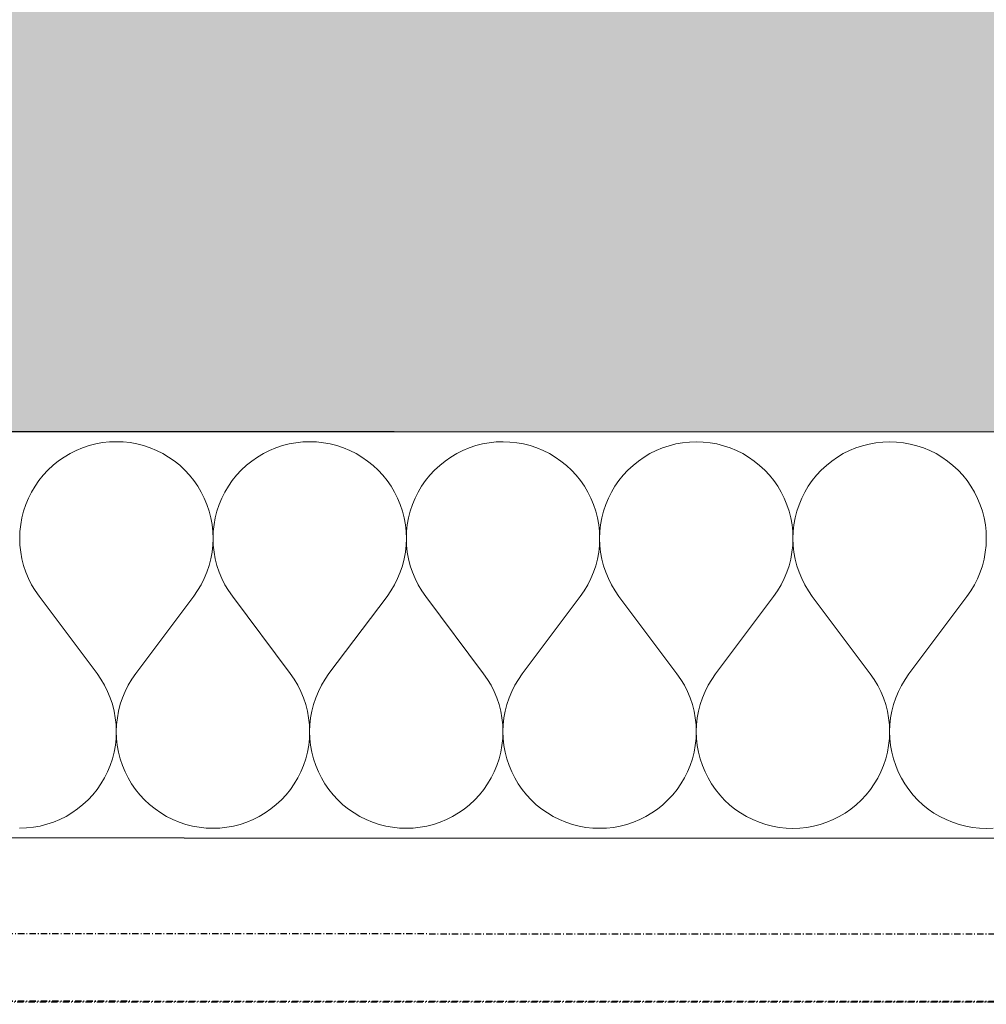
# Model space of a CAD drawing. Header units: millimetres. Extents: x -28761 to 4793, y -4271 to 20239.
# Tile 87 of 256: x -6819 to -6438, y 125 to 514. Entities that reach past the tile are written whole.
import ezdxf

# ---------------------------------------------------------------- set-up
doc = ezdxf.new("R2010")
doc.units = ezdxf.units.MM
doc.header["$MEASUREMENT"] = 0
doc.linetypes.add('Wipeout_Contour', pattern=[1000, 0, -1000])
doc.linetypes.add('Čerchovaná M', pattern=[4.5, 2.5, -0.85, 0.3, -0.85])
for name, color, linetype in [('5._POHLED ZÁPADNÍ_1_2D prvky - obecné', 7, 'Continuous'), ('5._POHLED ZÁPADNÍ_1_Konstrukce - nenosné', 7, 'Continuous'), ('5._POHLED ZÁPADNÍ_1_Konstrukce - nosné', 7, 'Continuous'), ('5._POHLED ZÁPADNÍ_1_Nové_Konstrukce - nosné', 7, 'Continuous'), ('5._POHLED ZÁPADNÍ_1_Nové_Výplně – Řezové', 7, 'Continuous'), ('5._POHLED ZÁPADNÍ_1_Výplně – Řezové', 7, 'Continuous')]:
    doc.layers.add(name, color=color, linetype=linetype)

# ---------------------------------------------------------------- blocks, each defined once
blk = doc.blocks.new('*X8', base_point=(-30186.65, -6515.26))
at = {"layer": '5._POHLED ZÁPADNÍ_1_Nové_Výplně – Řezové', "color": 21, "linetype": 'Continuous', "lineweight": 20, "true_color": 0xffaaaa}
for p, q in [((-6791.64, 345.61), (-6794.22, 344.75)), ((-6789, 346.29), (-6791.64, 345.61)), ((-6786.32, 346.77), (-6789, 346.29)), ((-6783.62, 347.06), (-6786.32, 346.77)), ((-6780.9, 347.16), (-6783.62, 347.06)), ((-6778.18, 347.06), (-6780.9, 347.16)), ((-6775.48, 346.77), (-6778.18, 347.06)), ((-6772.8, 346.28), (-6775.48, 346.77)), ((-6770.16, 345.61), (-6772.8, 346.28)), ((-6767.58, 344.75), (-6770.16, 345.61)), ((-6715.45, 345.6), (-6718.03, 344.74)), ((-6712.81, 346.27), (-6715.45, 345.6)), ((-6710.13, 346.76), (-6712.81, 346.27)), ((-6707.43, 347.05), (-6710.13, 346.76)), ((-6704.71, 347.14), (-6707.43, 347.05)), ((-6701.99, 347.05), (-6704.71, 347.14)), ((-6699.28, 346.75), (-6701.99, 347.05)), ((-6696.61, 346.27), (-6699.28, 346.75)), ((-6693.97, 345.6), (-6696.61, 346.27)), ((-6691.39, 344.74), (-6693.97, 345.6)), ((-6639.26, 345.59), (-6641.84, 344.73)), ((-6636.62, 346.26), (-6639.26, 345.59)), ((-6633.94, 346.74), (-6636.62, 346.26)), ((-6631.24, 347.04), (-6633.94, 346.74)), ((-6628.52, 347.13), (-6631.24, 347.04)), ((-6625.8, 347.03), (-6628.52, 347.13)), ((-6623.09, 346.74), (-6625.8, 347.03)), ((-6620.42, 346.26), (-6623.09, 346.74)), ((-6617.78, 345.59), (-6620.42, 346.26)), ((-6615.2, 344.73), (-6617.78, 345.59)), ((-6563.06, 345.58), (-6565.65, 344.72)), ((-6560.43, 346.25), (-6563.06, 345.58)), ((-6557.75, 346.73), (-6560.43, 346.25)), ((-6555.05, 347.02), (-6557.75, 346.73)), ((-6552.33, 347.12), (-6555.05, 347.02)), ((-6549.61, 347.02), (-6552.33, 347.12)), ((-6546.9, 346.73), (-6549.61, 347.02)), ((-6544.23, 346.25), (-6546.9, 346.73)), ((-6541.59, 345.57), (-6544.23, 346.25)), ((-6539.01, 344.71), (-6541.59, 345.57)), ((-6486.87, 345.57), (-6489.46, 344.71)), ((-6484.24, 346.24), (-6486.87, 345.57)), ((-6481.56, 346.72), (-6484.24, 346.24)), ((-6478.86, 347.01), (-6481.56, 346.72)), ((-6476.14, 347.11), (-6478.86, 347.01)), ((-6473.42, 347.01), (-6476.14, 347.11)), ((-6470.71, 346.72), (-6473.42, 347.01)), ((-6468.04, 346.24), (-6470.71, 346.72)), ((-6465.4, 345.56), (-6468.04, 346.24)), ((-6462.82, 344.7), (-6465.4, 345.56)), ((-6799.16, 342.49), (-6801.5, 341.11)), ((-6796.73, 343.71), (-6799.16, 342.49)), ((-6794.22, 344.75), (-6796.73, 343.71)), ((-6765.07, 343.71), (-6767.58, 344.75)), ((-6762.64, 342.49), (-6765.07, 343.71)), ((-6760.3, 341.1), (-6762.64, 342.49)), ((-6722.97, 342.48), (-6725.31, 341.09)), ((-6720.54, 343.7), (-6722.97, 342.48)), ((-6718.03, 344.74), (-6720.54, 343.7)), ((-6688.88, 343.7), (-6691.39, 344.74)), ((-6686.45, 342.48), (-6688.88, 343.7)), ((-6684.11, 341.09), (-6686.45, 342.48)), ((-6646.78, 342.47), (-6649.12, 341.08)), ((-6644.35, 343.69), (-6646.78, 342.47)), ((-6641.84, 344.73), (-6644.35, 343.69)), ((-6612.69, 343.68), (-6615.2, 344.73)), ((-6610.25, 342.47), (-6612.69, 343.68)), ((-6607.92, 341.08), (-6610.25, 342.47)), ((-6570.59, 342.46), (-6572.93, 341.07)), ((-6568.16, 343.68), (-6570.59, 342.46)), ((-6565.65, 344.72), (-6568.16, 343.68)), ((-6536.5, 343.67), (-6539.01, 344.71)), ((-6534.06, 342.45), (-6536.5, 343.67)), ((-6531.73, 341.06), (-6534.06, 342.45)), ((-6494.4, 342.45), (-6496.74, 341.06)), ((-6491.97, 343.67), (-6494.4, 342.45)), ((-6489.46, 344.71), (-6491.97, 343.67)), ((-6460.31, 343.66), (-6462.82, 344.7)), ((-6457.87, 342.44), (-6460.31, 343.66)), ((-6455.53, 341.05), (-6457.87, 342.44)), ((-6805.86, 337.85), (-6807.85, 335.99)), ((-6803.74, 339.55), (-6805.86, 337.85)), ((-6801.5, 341.11), (-6803.74, 339.55)), ((-6758.06, 339.55), (-6760.3, 341.1)), ((-6755.95, 337.84), (-6758.06, 339.55)), ((-6753.95, 335.98), (-6755.95, 337.84)), ((-6729.67, 337.84), (-6731.66, 335.98)), ((-6727.55, 339.54), (-6729.67, 337.84)), ((-6725.31, 341.09), (-6727.55, 339.54)), ((-6681.87, 339.54), (-6684.11, 341.09)), ((-6679.75, 337.83), (-6681.87, 339.54)), ((-6677.76, 335.97), (-6679.75, 337.83)), ((-6653.48, 337.82), (-6655.47, 335.97)), ((-6651.36, 339.53), (-6653.48, 337.82)), ((-6649.12, 341.08), (-6651.36, 339.53)), ((-6605.68, 339.52), (-6607.92, 341.08)), ((-6603.56, 337.82), (-6605.68, 339.52)), ((-6601.57, 335.96), (-6603.56, 337.82)), ((-6577.28, 337.81), (-6579.28, 335.96)), ((-6575.17, 339.52), (-6577.28, 337.81)), ((-6572.93, 341.07), (-6575.17, 339.52)), ((-6529.49, 339.51), (-6531.73, 341.06)), ((-6527.37, 337.8), (-6529.49, 339.51)), ((-6525.38, 335.95), (-6527.37, 337.8)), ((-6501.09, 337.8), (-6503.08, 335.95)), ((-6498.98, 339.51), (-6501.09, 337.8)), ((-6496.74, 341.06), (-6498.98, 339.51)), ((-6453.3, 339.5), (-6455.53, 341.05)), ((-6451.18, 337.79), (-6453.3, 339.5)), ((-6449.19, 335.94), (-6451.18, 337.79)), ((-6809.7, 334), (-6811.41, 331.88)), ((-6807.85, 335.99), (-6809.7, 334)), ((-6752.1, 333.99), (-6753.95, 335.98)), ((-6750.4, 331.87), (-6752.1, 333.99)), ((-6733.51, 333.99), (-6735.22, 331.87)), ((-6731.66, 335.98), (-6733.51, 333.99)), ((-6675.91, 333.98), (-6677.76, 335.97)), ((-6674.21, 331.86), (-6675.91, 333.98)), ((-6657.32, 333.98), (-6659.03, 331.86)), ((-6655.47, 335.97), (-6657.32, 333.98)), ((-6599.72, 333.97), (-6601.57, 335.96)), ((-6598.02, 331.85), (-6599.72, 333.97)), ((-6581.13, 333.97), (-6582.84, 331.85)), ((-6579.28, 335.96), (-6581.13, 333.97)), ((-6523.53, 333.96), (-6525.38, 335.95)), ((-6521.82, 331.84), (-6523.53, 333.96)), ((-6504.94, 333.95), (-6506.65, 331.84)), ((-6503.08, 335.95), (-6504.94, 333.95)), ((-6447.34, 333.95), (-6449.19, 335.94)), ((-6445.63, 331.83), (-6447.34, 333.95)), ((-6811.41, 331.88), (-6812.96, 329.65)), ((-6748.85, 329.64), (-6750.4, 331.87)), ((-6735.22, 331.87), (-6736.77, 329.64)), ((-6672.66, 329.63), (-6674.21, 331.86)), ((-6659.03, 331.86), (-6660.58, 329.62)), ((-6596.46, 329.61), (-6598.02, 331.85)), ((-6582.84, 331.85), (-6584.39, 329.61)), ((-6520.27, 329.6), (-6521.82, 331.84)), ((-6506.65, 331.84), (-6508.2, 329.6)), ((-6444.08, 329.59), (-6445.63, 331.83)), ((-6814.35, 327.31), (-6815.56, 324.87)), ((-6812.96, 329.65), (-6814.35, 327.31)), ((-6747.46, 327.3), (-6748.85, 329.64)), ((-6746.24, 324.86), (-6747.46, 327.3)), ((-6738.16, 327.3), (-6739.37, 324.86)), ((-6736.77, 329.64), (-6738.16, 327.3)), ((-6671.27, 327.29), (-6672.66, 329.63)), ((-6670.05, 324.85), (-6671.27, 327.29)), ((-6661.96, 327.28), (-6663.18, 324.85)), ((-6660.58, 329.62), (-6661.96, 327.28)), ((-6595.08, 327.27), (-6596.46, 329.61)), ((-6593.86, 324.84), (-6595.08, 327.27)), ((-6585.77, 327.27), (-6586.99, 324.84)), ((-6584.39, 329.61), (-6585.77, 327.27)), ((-6518.89, 327.26), (-6520.27, 329.6)), ((-6517.67, 324.83), (-6518.89, 327.26)), ((-6509.58, 327.26), (-6510.8, 324.83)), ((-6508.2, 329.6), (-6509.58, 327.26)), ((-6442.7, 327.25), (-6444.08, 329.59)), ((-6441.48, 324.82), (-6442.7, 327.25)), ((-6816.6, 322.36), (-6817.46, 319.78)), ((-6815.56, 324.87), (-6816.6, 322.36)), ((-6745.2, 322.35), (-6746.24, 324.86)), ((-6744.35, 319.77), (-6745.2, 322.35)), ((-6740.41, 322.35), (-6741.27, 319.77)), ((-6739.37, 324.86), (-6740.41, 322.35)), ((-6669.01, 322.34), (-6670.05, 324.85)), ((-6668.16, 319.76), (-6669.01, 322.34)), ((-6664.22, 322.34), (-6665.08, 319.76)), ((-6663.18, 324.85), (-6664.22, 322.34)), ((-6592.82, 322.33), (-6593.86, 324.84)), ((-6591.96, 319.74), (-6592.82, 322.33)), ((-6588.03, 322.33), (-6588.89, 319.74)), ((-6586.99, 324.84), (-6588.03, 322.33)), ((-6516.63, 322.31), (-6517.67, 324.83)), ((-6515.77, 319.73), (-6516.63, 322.31)), ((-6511.84, 322.31), (-6512.7, 319.73)), ((-6510.8, 324.83), (-6511.84, 322.31)), ((-6440.44, 322.3), (-6441.48, 324.82)), ((-6439.58, 319.72), (-6440.44, 322.3)), ((-6817.46, 319.78), (-6818.13, 317.14)), ((-6743.67, 317.13), (-6744.35, 319.77)), ((-6741.27, 319.77), (-6741.94, 317.13)), ((-6667.48, 317.12), (-6668.16, 319.76)), ((-6665.08, 319.76), (-6665.75, 317.12)), ((-6591.29, 317.11), (-6591.96, 319.74)), ((-6588.89, 319.74), (-6589.56, 317.11)), ((-6515.1, 317.1), (-6515.77, 319.73)), ((-6512.7, 319.73), (-6513.37, 317.1)), ((-6438.91, 317.08), (-6439.58, 319.72)), ((-6818.61, 314.47), (-6818.9, 311.76)), ((-6818.13, 317.14), (-6818.61, 314.47)), ((-6743.19, 314.45), (-6743.67, 317.13)), ((-6742.9, 311.75), (-6743.19, 314.45)), ((-6742.42, 314.45), (-6742.71, 311.75)), ((-6741.94, 317.13), (-6742.42, 314.45)), ((-6667, 314.44), (-6667.48, 317.12)), ((-6666.71, 311.74), (-6667, 314.44)), ((-6666.23, 314.44), (-6666.52, 311.74)), ((-6665.75, 317.12), (-6666.23, 314.44)), ((-6590.81, 314.43), (-6591.29, 317.11)), ((-6590.52, 311.73), (-6590.81, 314.43)), ((-6590.04, 314.43), (-6590.33, 311.73)), ((-6589.56, 317.11), (-6590.04, 314.43)), ((-6514.62, 314.42), (-6515.1, 317.1)), ((-6514.33, 311.71), (-6514.62, 314.42)), ((-6513.85, 314.42), (-6514.14, 311.71)), ((-6513.37, 317.1), (-6513.85, 314.42)), ((-6438.43, 314.41), (-6438.91, 317.08)), ((-6438.14, 311.7), (-6438.43, 314.41)), ((-6818.9, 311.76), (-6819, 309.04)), ((-6742.81, 309.03), (-6742.9, 311.75)), ((-6742.71, 311.75), (-6742.81, 309.03)), ((-6666.62, 309.02), (-6666.71, 311.74)), ((-6666.52, 311.74), (-6666.62, 309.02)), ((-6590.43, 309.01), (-6590.52, 311.73)), ((-6590.33, 311.73), (-6590.43, 309.01)), ((-6514.24, 308.99), (-6514.33, 311.71)), ((-6514.14, 311.71), (-6514.24, 308.99)), ((-6438.05, 308.98), (-6438.14, 311.7)), ((-6819, 309.04), (-6818.9, 306.32)), ((-6742.91, 306.31), (-6742.81, 309.03)), ((-6742.81, 309.03), (-6742.71, 306.31)), ((-6666.72, 306.3), (-6666.62, 309.02)), ((-6666.62, 309.02), (-6666.52, 306.3)), ((-6590.53, 306.29), (-6590.43, 309.01)), ((-6590.43, 309.01), (-6590.33, 306.29)), ((-6514.34, 306.28), (-6514.24, 308.99)), ((-6514.24, 308.99), (-6514.14, 306.28)), ((-6438.15, 306.26), (-6438.05, 308.98)), ((-6818.9, 306.32), (-6818.61, 303.62)), ((-6818.61, 303.62), (-6818.12, 300.94)), ((-6743.69, 300.93), (-6743.2, 303.61)), ((-6743.2, 303.61), (-6742.91, 306.31)), ((-6742.71, 306.31), (-6742.42, 303.61)), ((-6742.42, 303.61), (-6741.93, 300.93)), ((-6667.5, 300.92), (-6667.01, 303.59)), ((-6667.01, 303.59), (-6666.72, 306.3)), ((-6666.52, 306.3), (-6666.23, 303.59)), ((-6666.23, 303.59), (-6665.74, 300.92)), ((-6591.31, 300.91), (-6590.82, 303.58)), ((-6590.82, 303.58), (-6590.53, 306.29)), ((-6590.33, 306.29), (-6590.04, 303.58)), ((-6590.04, 303.58), (-6589.55, 300.91)), ((-6515.12, 300.89), (-6514.63, 303.57)), ((-6514.63, 303.57), (-6514.34, 306.28)), ((-6514.14, 306.28), (-6513.85, 303.57)), ((-6513.85, 303.57), (-6513.36, 300.89)), ((-6438.93, 300.88), (-6438.44, 303.56)), ((-6438.44, 303.56), (-6438.15, 306.26)), ((-6818.12, 300.94), (-6817.45, 298.31)), ((-6744.36, 298.29), (-6743.69, 300.93)), ((-6741.93, 300.93), (-6741.26, 298.29)), ((-6668.17, 298.28), (-6667.5, 300.92)), ((-6665.74, 300.92), (-6665.07, 298.28)), ((-6591.98, 298.27), (-6591.31, 300.91)), ((-6589.55, 300.91), (-6588.88, 298.27)), ((-6515.79, 298.26), (-6515.12, 300.89)), ((-6513.36, 300.89), (-6512.69, 298.26)), ((-6439.6, 298.25), (-6438.93, 300.88)), ((-6817.45, 298.31), (-6816.59, 295.72)), ((-6816.59, 295.72), (-6815.55, 293.21)), ((-6746.27, 293.2), (-6745.22, 295.71)), ((-6745.22, 295.71), (-6744.36, 298.29)), ((-6741.26, 298.29), (-6740.4, 295.71)), ((-6740.4, 295.71), (-6739.36, 293.2)), ((-6670.08, 293.19), (-6669.03, 295.7)), ((-6669.03, 295.7), (-6668.17, 298.28)), ((-6665.07, 298.28), (-6664.21, 295.7)), ((-6664.21, 295.7), (-6663.17, 293.19)), ((-6593.89, 293.18), (-6592.84, 295.69)), ((-6592.84, 295.69), (-6591.98, 298.27)), ((-6588.88, 298.27), (-6588.02, 295.69)), ((-6588.02, 295.69), (-6586.98, 293.18)), ((-6517.7, 293.17), (-6516.65, 295.68)), ((-6516.65, 295.68), (-6515.79, 298.26)), ((-6512.69, 298.26), (-6511.83, 295.68)), ((-6511.83, 295.68), (-6510.79, 293.16)), ((-6441.51, 293.15), (-6440.46, 295.67)), ((-6440.46, 295.67), (-6439.6, 298.25)), ((-6815.55, 293.21), (-6814.33, 290.78)), ((-6747.49, 290.77), (-6746.27, 293.2)), ((-6739.36, 293.2), (-6738.14, 290.77)), ((-6671.3, 290.76), (-6670.08, 293.19)), ((-6663.17, 293.19), (-6661.95, 290.76)), ((-6595.11, 290.75), (-6593.89, 293.18)), ((-6586.98, 293.18), (-6585.76, 290.74)), ((-6518.92, 290.73), (-6517.7, 293.17)), ((-6510.79, 293.16), (-6509.57, 290.73)), ((-6442.73, 290.72), (-6441.51, 293.15)), ((-6814.33, 290.78), (-6812.94, 288.44)), ((-6812.94, 288.44), (-6811.38, 286.21)), ((-6750.43, 286.2), (-6748.88, 288.43)), ((-6748.88, 288.43), (-6747.49, 290.77)), ((-6738.14, 290.77), (-6736.75, 288.43)), ((-6736.75, 288.43), (-6735.19, 286.2)), ((-6674.24, 286.19), (-6672.69, 288.42)), ((-6672.69, 288.42), (-6671.3, 290.76)), ((-6661.95, 290.76), (-6660.56, 288.42)), ((-6660.56, 288.42), (-6659, 286.18)), ((-6598.05, 286.17), (-6596.5, 288.41)), ((-6596.5, 288.41), (-6595.11, 290.75)), ((-6585.76, 290.74), (-6584.37, 288.41)), ((-6584.37, 288.41), (-6582.81, 286.17)), ((-6521.86, 286.16), (-6520.31, 288.4)), ((-6520.31, 288.4), (-6518.92, 290.73)), ((-6509.57, 290.73), (-6508.18, 288.39)), ((-6508.18, 288.39), (-6506.62, 286.16)), ((-6445.67, 286.15), (-6444.12, 288.38)), ((-6444.12, 288.38), (-6442.73, 290.72)), ((-6788.53, 255.73), (-6811.38, 286.21)), ((-6773.29, 255.73), (-6750.43, 286.2)), ((-6712.34, 255.72), (-6735.19, 286.2)), ((-6697.1, 255.71), (-6674.24, 286.19)), ((-6636.15, 255.7), (-6659, 286.18)), ((-6620.91, 255.7), (-6598.05, 286.17)), ((-6559.96, 255.69), (-6582.81, 286.17)), ((-6544.72, 255.69), (-6521.86, 286.16)), ((-6483.77, 255.68), (-6506.62, 286.16)), ((-6468.53, 255.68), (-6445.67, 286.15)), ((-6786.98, 253.49), (-6788.53, 255.73)), ((-6785.59, 251.16), (-6786.98, 253.49)), ((-6774.85, 253.49), (-6776.24, 251.15)), ((-6773.29, 255.73), (-6774.85, 253.49)), ((-6710.79, 253.48), (-6712.34, 255.72)), ((-6709.4, 251.14), (-6710.79, 253.48)), ((-6698.66, 253.48), (-6700.05, 251.14)), ((-6697.1, 255.71), (-6698.66, 253.48)), ((-6634.6, 253.47), (-6636.15, 255.7)), ((-6633.21, 251.13), (-6634.6, 253.47)), ((-6622.47, 253.47), (-6623.86, 251.13)), ((-6620.91, 255.7), (-6622.47, 253.47)), ((-6558.41, 253.46), (-6559.96, 255.69)), ((-6557.02, 251.12), (-6558.41, 253.46)), ((-6546.28, 253.46), (-6547.67, 251.12)), ((-6544.72, 255.69), (-6546.28, 253.46)), ((-6482.22, 253.45), (-6483.77, 255.68)), ((-6480.83, 251.11), (-6482.22, 253.45)), ((-6470.09, 253.45), (-6471.48, 251.11)), ((-6468.53, 255.68), (-6470.09, 253.45)), ((-6784.37, 248.72), (-6785.59, 251.16)), ((-6783.33, 246.21), (-6784.37, 248.72)), ((-6777.46, 248.72), (-6778.5, 246.21)), ((-6776.24, 251.15), (-6777.46, 248.72)), ((-6708.18, 248.71), (-6709.4, 251.14)), ((-6707.14, 246.2), (-6708.18, 248.71)), ((-6701.27, 248.71), (-6702.31, 246.2)), ((-6700.05, 251.14), (-6701.27, 248.71)), ((-6631.99, 248.7), (-6633.21, 251.13)), ((-6630.95, 246.19), (-6631.99, 248.7)), ((-6625.08, 248.7), (-6626.12, 246.19)), ((-6623.86, 251.13), (-6625.08, 248.7)), ((-6555.8, 248.69), (-6557.02, 251.12)), ((-6554.76, 246.18), (-6555.8, 248.69)), ((-6548.89, 248.69), (-6549.93, 246.18)), ((-6547.67, 251.12), (-6548.89, 248.69)), ((-6479.61, 248.68), (-6480.83, 251.11)), ((-6478.57, 246.16), (-6479.61, 248.68)), ((-6472.7, 248.68), (-6473.74, 246.16)), ((-6471.48, 251.11), (-6472.7, 248.68)), ((-6782.47, 243.63), (-6783.33, 246.21)), ((-6778.5, 246.21), (-6779.36, 243.63)), ((-6706.28, 243.62), (-6707.14, 246.2)), ((-6702.31, 246.2), (-6703.17, 243.62)), ((-6630.09, 243.61), (-6630.95, 246.19)), ((-6626.12, 246.19), (-6626.98, 243.61)), ((-6553.89, 243.59), (-6554.76, 246.18)), ((-6549.93, 246.18), (-6550.79, 243.59)), ((-6477.7, 243.58), (-6478.57, 246.16)), ((-6473.74, 246.16), (-6474.6, 243.58)), ((-6781.79, 240.99), (-6782.47, 243.63)), ((-6781.31, 238.32), (-6781.79, 240.99)), ((-6780.04, 240.99), (-6780.52, 238.32)), ((-6779.36, 243.63), (-6780.04, 240.99)), ((-6705.6, 240.98), (-6706.28, 243.62)), ((-6705.12, 238.31), (-6705.6, 240.98)), ((-6703.85, 240.98), (-6704.33, 238.31)), ((-6703.17, 243.62), (-6703.85, 240.98)), ((-6629.41, 240.97), (-6630.09, 243.61)), ((-6628.93, 238.29), (-6629.41, 240.97)), ((-6627.66, 240.97), (-6628.14, 238.29)), ((-6626.98, 243.61), (-6627.66, 240.97)), ((-6553.22, 240.96), (-6553.89, 243.59)), ((-6552.74, 238.28), (-6553.22, 240.96)), ((-6551.47, 240.96), (-6551.95, 238.28)), ((-6550.79, 243.59), (-6551.47, 240.96)), ((-6477.03, 240.95), (-6477.7, 243.58)), ((-6476.55, 238.27), (-6477.03, 240.95)), ((-6475.28, 240.95), (-6475.76, 238.27)), ((-6474.6, 243.58), (-6475.28, 240.95)), ((-6781.02, 235.61), (-6781.31, 238.32)), ((-6780.52, 238.32), (-6780.82, 235.61)), ((-6704.82, 235.6), (-6705.12, 238.31)), ((-6704.33, 238.31), (-6704.63, 235.6)), ((-6628.63, 235.59), (-6628.93, 238.29)), ((-6628.14, 238.29), (-6628.44, 235.59)), ((-6552.44, 235.58), (-6552.74, 238.28)), ((-6551.95, 238.28), (-6552.25, 235.58)), ((-6476.25, 235.57), (-6476.55, 238.27)), ((-6475.76, 238.27), (-6476.06, 235.57)), ((-6780.92, 232.89), (-6781.02, 235.61)), ((-6781.01, 230.18), (-6780.92, 232.89)), ((-6780.82, 235.61), (-6780.92, 232.89)), ((-6780.92, 232.89), (-6780.82, 230.18)), ((-6704.73, 232.88), (-6704.82, 235.6)), ((-6704.82, 230.16), (-6704.73, 232.88)), ((-6704.63, 235.6), (-6704.73, 232.88)), ((-6704.73, 232.88), (-6704.63, 230.16)), ((-6628.54, 232.87), (-6628.63, 235.59)), ((-6628.44, 235.59), (-6628.54, 232.87)), ((-6552.35, 232.86), (-6552.44, 235.58)), ((-6552.25, 235.58), (-6552.35, 232.86)), ((-6476.15, 232.85), (-6476.25, 235.57)), ((-6476.06, 235.57), (-6476.15, 232.85)), ((-6781.3, 227.47), (-6781.01, 230.18)), ((-6780.82, 230.18), (-6780.53, 227.47)), ((-6705.11, 227.46), (-6704.82, 230.16)), ((-6704.63, 230.16), (-6704.34, 227.46)), ((-6628.92, 227.45), (-6628.63, 230.15)), ((-6628.63, 230.15), (-6628.54, 232.87)), ((-6628.54, 232.87), (-6628.44, 230.15)), ((-6628.44, 230.15), (-6628.15, 227.45)), ((-6552.73, 227.43), (-6552.44, 230.14)), ((-6552.44, 230.14), (-6552.35, 232.86)), ((-6552.35, 232.86), (-6552.25, 230.14)), ((-6552.25, 230.14), (-6551.96, 227.43)), ((-6476.54, 227.42), (-6476.25, 230.13)), ((-6476.25, 230.13), (-6476.15, 232.85)), ((-6476.15, 232.85), (-6476.06, 230.13)), ((-6476.06, 230.13), (-6475.77, 227.42)), ((-6781.78, 224.79), (-6781.3, 227.47)), ((-6780.53, 227.47), (-6780.05, 224.79)), ((-6705.59, 224.78), (-6705.11, 227.46)), ((-6704.34, 227.46), (-6703.86, 224.78)), ((-6629.4, 224.77), (-6628.92, 227.45)), ((-6628.15, 227.45), (-6627.67, 224.77)), ((-6553.21, 224.76), (-6552.73, 227.43)), ((-6551.96, 227.43), (-6551.48, 224.76)), ((-6477.02, 224.75), (-6476.54, 227.42)), ((-6475.77, 227.42), (-6475.29, 224.75)), ((-6783.31, 219.57), (-6782.46, 222.16)), ((-6782.46, 222.16), (-6781.78, 224.79)), ((-6780.05, 224.79), (-6779.38, 222.16)), ((-6779.38, 222.16), (-6778.52, 219.57)), ((-6707.12, 219.56), (-6706.27, 222.14)), ((-6706.27, 222.14), (-6705.59, 224.78)), ((-6703.86, 224.78), (-6703.19, 222.14)), ((-6703.19, 222.14), (-6702.33, 219.56)), ((-6630.93, 219.55), (-6630.07, 222.13)), ((-6630.07, 222.13), (-6629.4, 224.77)), ((-6627.67, 224.77), (-6627, 222.13)), ((-6627, 222.13), (-6626.14, 219.55)), ((-6554.74, 219.54), (-6553.88, 222.12)), ((-6553.88, 222.12), (-6553.21, 224.76)), ((-6551.48, 224.76), (-6550.81, 222.12)), ((-6550.81, 222.12), (-6549.95, 219.54)), ((-6478.55, 219.53), (-6477.69, 222.11)), ((-6477.69, 222.11), (-6477.02, 224.75)), ((-6475.29, 224.75), (-6474.62, 222.11)), ((-6474.62, 222.11), (-6473.76, 219.53)), ((-6784.35, 217.06), (-6783.31, 219.57)), ((-6778.52, 219.57), (-6777.48, 217.06)), ((-6708.16, 217.05), (-6707.12, 219.56)), ((-6702.33, 219.56), (-6701.29, 217.05)), ((-6631.97, 217.04), (-6630.93, 219.55)), ((-6626.14, 219.55), (-6625.1, 217.04)), ((-6555.78, 217.03), (-6554.74, 219.54)), ((-6549.95, 219.54), (-6548.91, 217.02)), ((-6479.59, 217.01), (-6478.55, 219.53)), ((-6473.76, 219.53), (-6472.72, 217.01)), ((-6786.96, 212.29), (-6785.57, 214.63)), ((-6785.57, 214.63), (-6784.35, 217.06)), ((-6777.48, 217.06), (-6776.27, 214.63)), ((-6776.27, 214.63), (-6774.88, 212.29)), ((-6710.77, 212.28), (-6709.38, 214.62)), ((-6709.38, 214.62), (-6708.16, 217.05)), ((-6701.29, 217.05), (-6700.08, 214.61)), ((-6700.08, 214.61), (-6698.69, 212.27)), ((-6634.58, 212.26), (-6633.19, 214.6)), ((-6633.19, 214.6), (-6631.97, 217.04)), ((-6625.1, 217.04), (-6623.89, 214.6)), ((-6623.89, 214.6), (-6622.5, 212.26)), ((-6558.39, 212.25), (-6557, 214.59)), ((-6557, 214.59), (-6555.78, 217.03)), ((-6548.91, 217.02), (-6547.7, 214.59)), ((-6547.7, 214.59), (-6546.31, 212.25)), ((-6482.2, 212.24), (-6480.81, 214.58)), ((-6480.81, 214.58), (-6479.59, 217.01)), ((-6472.72, 217.01), (-6471.51, 214.58)), ((-6471.51, 214.58), (-6470.12, 212.24)), ((-6790.22, 207.93), (-6788.51, 210.05)), ((-6788.51, 210.05), (-6786.96, 212.29)), ((-6774.88, 212.29), (-6773.33, 210.05)), ((-6773.33, 210.05), (-6771.62, 207.93)), ((-6714.03, 207.92), (-6712.32, 210.04)), ((-6712.32, 210.04), (-6710.77, 212.28)), ((-6698.69, 212.27), (-6697.14, 210.04)), ((-6697.14, 210.04), (-6695.43, 207.92)), ((-6637.84, 207.91), (-6636.13, 210.03)), ((-6636.13, 210.03), (-6634.58, 212.26)), ((-6622.5, 212.26), (-6620.95, 210.03)), ((-6620.95, 210.03), (-6619.24, 207.91)), ((-6561.65, 207.9), (-6559.94, 210.02)), ((-6559.94, 210.02), (-6558.39, 212.25)), ((-6546.31, 212.25), (-6544.76, 210.02)), ((-6544.76, 210.02), (-6543.05, 207.9)), ((-6485.45, 207.89), (-6483.75, 210.01)), ((-6483.75, 210.01), (-6482.2, 212.24)), ((-6470.12, 212.24), (-6468.57, 210)), ((-6468.57, 210), (-6466.86, 207.88)), ((-6794.06, 204.09), (-6792.07, 205.94)), ((-6792.07, 205.94), (-6790.22, 207.93)), ((-6771.62, 207.93), (-6769.77, 205.94)), ((-6769.77, 205.94), (-6767.78, 204.08)), ((-6717.87, 204.08), (-6715.88, 205.93)), ((-6715.88, 205.93), (-6714.03, 207.92)), ((-6695.43, 207.92), (-6693.58, 205.93)), ((-6693.58, 205.93), (-6691.59, 204.07)), ((-6641.68, 204.06), (-6639.69, 205.92)), ((-6639.69, 205.92), (-6637.84, 207.91)), ((-6619.24, 207.91), (-6617.39, 205.92)), ((-6617.39, 205.92), (-6615.4, 204.06)), ((-6565.49, 204.05), (-6563.5, 205.91)), ((-6563.5, 205.91), (-6561.65, 207.9)), ((-6543.05, 207.9), (-6541.2, 205.9)), ((-6541.2, 205.9), (-6539.21, 204.05)), ((-6489.3, 204.04), (-6487.31, 205.9)), ((-6487.31, 205.9), (-6485.45, 207.89)), ((-6466.86, 207.88), (-6465.01, 205.89)), ((-6465.01, 205.89), (-6463.02, 204.04)), ((-6798.41, 200.83), (-6796.18, 202.38)), ((-6796.18, 202.38), (-6794.06, 204.09)), ((-6767.78, 204.08), (-6765.66, 202.38)), ((-6765.66, 202.38), (-6763.43, 200.82)), ((-6722.22, 200.82), (-6719.99, 202.37)), ((-6719.99, 202.37), (-6717.87, 204.08)), ((-6691.59, 204.07), (-6689.47, 202.36)), ((-6689.47, 202.36), (-6687.24, 200.81)), ((-6646.03, 200.81), (-6643.8, 202.36)), ((-6643.8, 202.36), (-6641.68, 204.06)), ((-6615.4, 204.06), (-6613.28, 202.35)), ((-6613.28, 202.35), (-6611.05, 200.8)), ((-6569.84, 200.79), (-6567.61, 202.35)), ((-6567.61, 202.35), (-6565.49, 204.05)), ((-6539.21, 204.05), (-6537.09, 202.34)), ((-6537.09, 202.34), (-6534.86, 200.79)), ((-6493.65, 200.78), (-6491.42, 202.33)), ((-6491.42, 202.33), (-6489.3, 204.04)), ((-6463.02, 204.04), (-6460.9, 202.33)), ((-6460.9, 202.33), (-6458.67, 200.78)), ((-6805.7, 197.18), (-6803.19, 198.22)), ((-6803.19, 198.22), (-6800.75, 199.44)), ((-6800.75, 199.44), (-6798.41, 200.83)), ((-6763.43, 200.82), (-6761.09, 199.43)), ((-6761.09, 199.43), (-6758.66, 198.22)), ((-6758.66, 198.22), (-6756.15, 197.17)), ((-6729.51, 197.17), (-6727, 198.21)), ((-6727, 198.21), (-6724.56, 199.43)), ((-6724.56, 199.43), (-6722.22, 200.82)), ((-6687.24, 200.81), (-6684.9, 199.42)), ((-6684.9, 199.42), (-6682.47, 198.2)), ((-6682.47, 198.2), (-6679.95, 197.16)), ((-6653.32, 197.16), (-6650.8, 198.2)), ((-6650.8, 198.2), (-6648.37, 199.42)), ((-6648.37, 199.42), (-6646.03, 200.81)), ((-6611.05, 200.8), (-6608.71, 199.41)), ((-6608.71, 199.41), (-6606.28, 198.19)), ((-6606.28, 198.19), (-6603.76, 197.15)), ((-6577.13, 197.15), (-6574.61, 198.19)), ((-6574.61, 198.19), (-6572.18, 199.41)), ((-6572.18, 199.41), (-6569.84, 200.79)), ((-6534.86, 200.79), (-6532.52, 199.4)), ((-6532.52, 199.4), (-6530.09, 198.18)), ((-6530.09, 198.18), (-6527.57, 197.14)), ((-6500.94, 197.14), (-6498.42, 198.18)), ((-6498.42, 198.18), (-6495.99, 199.39)), ((-6495.99, 199.39), (-6493.65, 200.78)), ((-6458.67, 200.78), (-6456.33, 199.39)), ((-6456.33, 199.39), (-6453.9, 198.17)), ((-6453.9, 198.17), (-6451.38, 197.13)), ((-6819.02, 194.78), (-6816.3, 194.88)), ((-6816.3, 194.88), (-6813.59, 195.17)), ((-6813.59, 195.17), (-6810.92, 195.65)), ((-6810.92, 195.65), (-6808.28, 196.32)), ((-6808.28, 196.32), (-6805.7, 197.18)), ((-6756.15, 197.17), (-6753.56, 196.31)), ((-6753.56, 196.31), (-6750.93, 195.64)), ((-6750.93, 195.64), (-6748.25, 195.16)), ((-6748.25, 195.16), (-6745.55, 194.87)), ((-6745.55, 194.87), (-6742.83, 194.77)), ((-6742.83, 194.77), (-6740.11, 194.87)), ((-6740.11, 194.87), (-6737.4, 195.16)), ((-6737.4, 195.16), (-6734.73, 195.64)), ((-6734.73, 195.64), (-6732.09, 196.31)), ((-6732.09, 196.31), (-6729.51, 197.17)), ((-6679.95, 197.16), (-6677.37, 196.3)), ((-6677.37, 196.3), (-6674.74, 195.63)), ((-6674.74, 195.63), (-6672.06, 195.15)), ((-6672.06, 195.15), (-6669.36, 194.85)), ((-6669.36, 194.85), (-6666.64, 194.76)), ((-6666.64, 194.76), (-6663.92, 194.85)), ((-6663.92, 194.85), (-6661.21, 195.14)), ((-6661.21, 195.14), (-6658.54, 195.63)), ((-6658.54, 195.63), (-6655.9, 196.3)), ((-6655.9, 196.3), (-6653.32, 197.16)), ((-6603.76, 197.15), (-6601.18, 196.29)), ((-6601.18, 196.29), (-6598.55, 195.62)), ((-6598.55, 195.62), (-6595.87, 195.13)), ((-6595.87, 195.13), (-6593.17, 194.84)), ((-6593.17, 194.84), (-6590.45, 194.75)), ((-6590.45, 194.75), (-6587.73, 194.84)), ((-6587.73, 194.84), (-6585.02, 195.13)), ((-6585.02, 195.13), (-6582.35, 195.62)), ((-6582.35, 195.62), (-6579.71, 196.29)), ((-6579.71, 196.29), (-6577.13, 197.15)), ((-6527.57, 197.14), (-6524.99, 196.28)), ((-6524.99, 196.28), (-6522.36, 195.61)), ((-6522.36, 195.61), (-6519.68, 195.12)), ((-6519.68, 195.12), (-6516.97, 194.83)), ((-6516.97, 194.83), (-6514.26, 194.73)), ((-6514.26, 194.73), (-6511.54, 194.83)), ((-6511.54, 194.83), (-6508.83, 195.12)), ((-6508.83, 195.12), (-6506.15, 195.6)), ((-6506.15, 195.6), (-6503.52, 196.28)), ((-6503.52, 196.28), (-6500.94, 197.14)), ((-6451.38, 197.13), (-6448.8, 196.27)), ((-6448.8, 196.27), (-6446.17, 195.59)), ((-6446.17, 195.59), (-6443.49, 195.11)), ((-6443.49, 195.11), (-6440.78, 194.82)), ((-6440.78, 194.82), (-6438.07, 194.72)), ((-6438.07, 194.72), (-6435.35, 194.82))]:
    blk.add_line(p, q, dxfattribs=at)

msp = doc.modelspace()

# ---------------------------------------------------------------- hatches: boundary and pattern name
at = {"layer": '5._POHLED ZÁPADNÍ_1_Výplně – Řezové', "linetype": 'Continuous', "lineweight": 13}
msp.add_hatch(color=254, dxfattribs=at).paths.add_polyline_path([(-7471.34, 351.07), (-5871.67, 350.83), (-5763.68, 1085.81), (-5746.78, 1200.81), (-7471.21, 1201.07)])

# ---------------------------------------------------------------- linework, layer by layer
at = {"layer": '5._POHLED ZÁPADNÍ_1_Konstrukce - nosné', "color": 7, "linetype": 'Continuous', "lineweight": 50, "flags": 128}
msp.add_lwpolyline([(-7471.34, 351.07), (-5871.67, 350.83)], dxfattribs=at)
at = {"layer": '5._POHLED ZÁPADNÍ_1_Nové_Konstrukce - nosné', "color": 1, "linetype": 'Čerchovaná M', "lineweight": 25}
for p, q in [((-161.68, 125.55), (-10060.06, 127.04)), ((-161.68, 125.46), (-10060.06, 126.95))]:
    msp.add_line(p, q, dxfattribs=at)
at = {"layer": '5._POHLED ZÁPADNÍ_1_Nové_Konstrukce - nosné', "color": 1, "linetype": 'Čerchovaná M', "lineweight": 25, "flags": 128}
for points in [[(-161.67, 152.11), (-10060.05, 153.6)], [(-10060.06, 126.87), (-161.68, 125.37)]]:
    msp.add_lwpolyline(points, dxfattribs=at)

# ---------------------------------------------------------------- next in the draw order: wipeouts: each hides what was drawn before it
at = {"color": 254, "linetype": 'Wipeout_Contour', "lineweight": 0, "ltscale": 27040.918306}
msp.add_wipeout([(-7761.47, 191.12), (-5746.93, 190.81), (-5746.91, 350.81), (-7761.44, 351.12)], dxfattribs=at).dxf.layer = '5._POHLED ZÁPADNÍ_1_Nové_Výplně – Řezové'

# ---------------------------------------------------------------- next in the draw order: linework, layer by layer
at = {"layer": '5._POHLED ZÁPADNÍ_1_2D prvky - obecné', "color": 8, "linetype": 'Continuous', "lineweight": 13}
msp.add_line((-6966, 351), (-6095.96, 350.86), dxfattribs=at)
at = {"layer": '5._POHLED ZÁPADNÍ_1_Nové_Konstrukce - nosné', "color": 1, "linetype": 'Continuous', "lineweight": 25, "flags": 128}
for points in [[(-5746.91, 350.81), (-7761.44, 351.12)], [(-7761.47, 191.12), (-5746.93, 190.81)]]:
    msp.add_lwpolyline(points, dxfattribs=at)

# ---------------------------------------------------------------- next in the draw order: block references
at = {"layer": '5._POHLED ZÁPADNÍ_1_Konstrukce - nenosné', "color": 9, "linetype": 'Continuous', "lineweight": 13}
msp.add_blockref('*X8', (-30186.65, -6515.26), dxfattribs=at)

doc.saveas('drawing.dxf')
